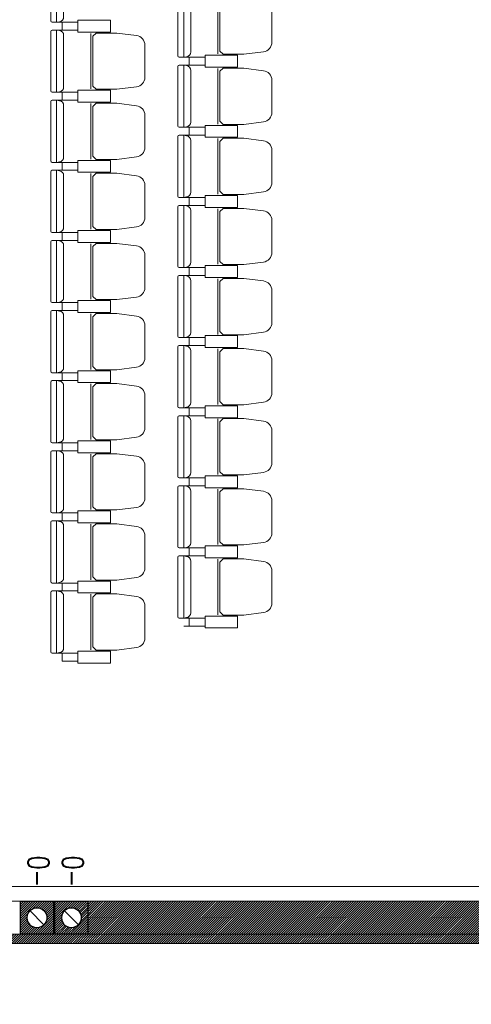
# Model space of a CAD drawing. Header units: inches. Extents: x 27484 to 71626, y -45113 to 39.
# Tile 191 of 256: x 35293 to 35634, y -25234 to -24490. Entities that reach past the tile are written whole.
import ezdxf
from ezdxf.enums import TextEntityAlignment as Align

# ---------------------------------------------------------------- set-up
doc = ezdxf.new("R2010")
doc.units = ezdxf.units.IN
doc.header["$LTSCALE"] = 50
doc.header["$MEASUREMENT"] = 0
for name, color, linetype, lineweight in [('_meble', 3, 'Continuous', 5), ('A-SCIANY', 5, 'Continuous', 18), ('A-ść. istn.', 8, 'Continuous', 0), ('mat', 7, 'Continuous', 9)]:
    doc.layers.add(name, color=color, linetype=linetype, lineweight=lineweight)
for name, color, linetype in [('B-IWE', 2, 'Continuous'), ('B-IWE-KAN', 7, 'Continuous'), ('R-MET-IWE', 2, 'Continuous'), ('rz_wentylacja', 10, 'Continuous')]:
    doc.layers.add(name, color=color, linetype=linetype)
doc.styles.get("Standard").update_dxf_attribs({"font": 'romans.shx'})
pattern_1 = [(45, (31560.1443, -34930.5661), (-0.88388348, 0.88388348), [])]

# ---------------------------------------------------------------- blocks, each defined once
blk = doc.blocks.new('IWE0W')
at = {"layer": 'B-IWE-KAN'}
blk.add_lwpolyline([(0.854, 0.854, -1), (0.146, 0.146), (0.854, 0.854, 1), (0.146, 0.146)], format="xyb", dxfattribs=at)
blk = doc.blocks.new('IWE0W011')
at = {"layer": 'B-IWE'}
blk.add_lwpolyline([(0, 0), (25, 0), (25, 25), (0, 25), (0, 0)], dxfattribs=at)
at = {"xscale": 15, "yscale": 15, "zscale": 15}
blk.add_blockref('IWE0W', (5, 5), dxfattribs=at)
at = {"layer": 'R-MET-IWE', "width": 0.75}
blk.add_attdef('NR', text='', height=9.5, dxfattribs=at).set_placement((12.5, 37), align=Align.MIDDLE)

msp = doc.modelspace()

# ---------------------------------------------------------------- hatches: boundary and pattern name
at = {"layer": 'A-ść. istn.', "ltscale": 0.1}
h = msp.add_hatch(dxfattribs=at)
h.set_pattern_fill('ANSI31', color=256, scale=10)
h.set_pattern_definition(pattern_1)
h.paths.add_polyline_path([(35509.98246, -25155.96968), (35344.48246, -25155.96968), (35344.48246, -25168.46968), (35509.98246, -25168.46968)])
h.paths.add_polyline_path([(35509.98246, -25168.46968), (35344.48246, -25168.46968), (35344.48246, -25180.96968), (35509.98246, -25180.96968)])
h.paths.add_polyline_path([(35339.48246, -25168.46968), (35344.48246, -25168.46968), (35344.48246, -25155.96968), (35319.48246, -25155.96968), (35319.48246, -25168.46968), (35324.48246, -25168.46968, -0.198912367), (35326.67916, -25163.16638, -0.668178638)])
h.paths.add_polyline_path([(35318.48246, -25155.96968), (35293.48246, -25155.96968), (35293.48246, -25168.46968), (35298.48246, -25168.46968, -0.198912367), (35300.67916, -25163.16638, -0.668178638), (35313.48246, -25168.46968), (35318.48246, -25168.46968)])
h.paths.add_polyline_path([(35318.48246, -25168.46968), (35313.48246, -25168.46968, -0.198912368), (35311.28576, -25173.77298, -0.668178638), (35298.48246, -25168.46968), (35293.48246, -25168.46968), (35293.48246, -25180.96968), (35318.48246, -25180.96968)])
h.paths.add_polyline_path([(35344.48246, -25168.46968), (35339.48246, -25168.46968, -0.198912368), (35337.28576, -25173.77298, -0.668178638), (35324.48246, -25168.46968), (35319.48246, -25168.46968), (35319.48246, -25180.96968), (35344.48246, -25180.96968)])
h.paths.add_polyline_path([(35677.48246, -25155.96968), (35509.98246, -25155.96968), (35509.98246, -25168.46968), (35677.48246, -25168.46968)])
h.paths.add_polyline_path([(35677.48246, -25168.46968), (35509.98246, -25168.46968), (35509.98246, -25180.96968), (35677.48246, -25180.96968)])
h.paths.add_polyline_path([(35742.48246, -25168.46968), (35712.48246, -25168.46968), (35712.48246, -25180.96968), (35742.48246, -25180.96968)])
h.paths.add_polyline_path([(35742.48246, -25155.96968), (35712.48246, -25155.96968), (35712.48246, -25168.46968), (35742.48246, -25168.46968)])
h.paths.add_polyline_path([(35814.98246, -25029.99567), (35802.48246, -25029.99557), (35802.48246, -25155.96968), (35742.48246, -25155.96968), (35742.48246, -25168.46968), (35814.98246, -25168.46968)])
h.paths.add_polyline_path([(35814.98246, -25168.46968), (35742.48246, -25168.46968), (35742.48246, -25180.96968), (35802.48246, -25180.96968), (35802.48246, -25187.96968), (35802.48246, -25212.96968), (35802.48246, -25221.96968), (35792.48246, -25221.96968), (35792.48246, -25187.96968), (35780.48246, -25187.96968), (35780.48246, -25233.96968), (35802.48246, -25233.96968), (35802.48246, -25231.96968), (35814.98246, -25231.96968)])
h = msp.add_hatch(dxfattribs=at)
h.set_pattern_fill('ANSI31', color=256, scale=10)
h.set_pattern_definition(pattern_1)
h.paths.add_polyline_path([(34554.98246, -25180.96968), (34554.98246, -25187.96968), (35509.98246, -25187.96968), (35509.98246, -25180.96968)])
h.paths.add_polyline_path([(35802.48246, -25187.96968), (35802.48246, -25180.96968), (35509.98246, -25180.96968), (35509.98246, -25187.96968)])

# ---------------------------------------------------------------- linework, layer by layer
at = {"layer": '_meble', "color": 3}
for p, q in [((35442.68277, -24473.46968), (35442.68277, -24515.46968)), ((35320.88277, -24491.46968), (35324.98277, -24491.46968)), ((35320.88277, -24497.46968), (35324.98277, -24497.46968)), ((35346.68277, -24499.96968), (35346.68277, -24541.96968)), ((35416.88277, -24517.96968), (35420.98277, -24517.96968)), ((35416.88277, -24523.96968), (35420.98277, -24523.96968)), ((35442.68277, -24526.46968), (35442.68277, -24568.46968)), ((35320.88277, -24544.46968), (35324.98277, -24544.46968)), ((35320.88277, -24550.46968), (35324.98277, -24550.46968)), ((35346.68277, -24552.96968), (35346.68277, -24594.96968)), ((35416.88277, -24570.96968), (35420.98277, -24570.96968)), ((35416.88277, -24576.96968), (35420.98277, -24576.96968)), ((35442.68277, -24579.46968), (35442.68277, -24621.46968)), ((35320.88277, -24597.46968), (35324.98277, -24597.46968)), ((35320.88277, -24603.46968), (35324.98277, -24603.46968)), ((35346.68277, -24605.96968), (35346.68277, -24647.96968)), ((35416.88277, -24623.96968), (35420.98277, -24623.96968)), ((35416.88277, -24629.96968), (35420.98277, -24629.96968)), ((35442.68277, -24632.46968), (35442.68277, -24674.46968)), ((35320.88277, -24650.46968), (35324.98277, -24650.46968)), ((35320.88277, -24656.46968), (35324.98277, -24656.46968)), ((35346.68277, -24658.96968), (35346.68277, -24700.96968)), ((35416.88277, -24676.96968), (35420.98277, -24676.96968)), ((35416.88277, -24682.96968), (35420.98277, -24682.96968)), ((35442.68277, -24685.46968), (35442.68277, -24727.46968)), ((35320.88277, -24703.46968), (35324.98277, -24703.46968)), ((35320.88277, -24709.46968), (35324.98277, -24709.46968)), ((35346.68277, -24711.96968), (35346.68277, -24753.96968)), ((35416.88277, -24729.96968), (35420.98277, -24729.96968)), ((35416.88277, -24735.96968), (35420.98277, -24735.96968)), ((35442.68277, -24738.46968), (35442.68277, -24780.46968)), ((35320.88277, -24756.46968), (35324.98277, -24756.46968)), ((35320.88277, -24762.46968), (35324.98277, -24762.46968)), ((35346.68277, -24764.96968), (35346.68277, -24806.96968)), ((35416.88277, -24782.96968), (35420.98277, -24782.96968)), ((35416.88277, -24788.96968), (35420.98277, -24788.96968)), ((35442.68277, -24791.46968), (35442.68277, -24833.46968)), ((35320.88277, -24809.46968), (35324.98277, -24809.46968)), ((35320.88277, -24815.46968), (35324.98277, -24815.46968)), ((35346.68277, -24817.96968), (35346.68277, -24859.96968)), ((35416.88277, -24835.96968), (35420.98277, -24835.96968)), ((35416.88277, -24841.96968), (35420.98277, -24841.96968)), ((35442.68277, -24844.46968), (35442.68277, -24886.46968)), ((35320.88277, -24862.46968), (35324.98277, -24862.46968)), ((35320.88277, -24868.46968), (35324.98277, -24868.46968)), ((35346.68277, -24870.96968), (35346.68277, -24912.96968)), ((35416.88277, -24888.96968), (35420.98277, -24888.96968)), ((35416.88277, -24894.96968), (35420.98277, -24894.96968)), ((35442.68277, -24897.46968), (35442.68277, -24939.46968)), ((35320.88277, -24915.46968), (35324.98277, -24915.46968)), ((35320.88277, -24921.46968), (35324.98277, -24921.46968)), ((35346.68277, -24923.96968), (35346.68277, -24965.96968)), ((35416.88277, -24941.96968), (35420.98277, -24941.96968)), ((35416.88277, -24947.96968), (35420.98277, -24947.96968)), ((35320.88277, -24968.46968), (35324.98277, -24968.46968))]:
    msp.add_line(p, q, dxfattribs=at)
for points in [[(35320.88277, -24444.46968), (35320.88277, -24467.96968), (35320.88277, -24491.46968), (35317.48277, -24491.46968, -0.414213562), (35316.48277, -24490.46968), (35316.48277, -24467.96968), (35316.48277, -24445.46968, -0.414213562), (35317.48277, -24444.46968)], [(35416.88277, -24470.96968), (35416.88277, -24494.46968), (35416.88277, -24517.96968), (35413.48277, -24517.96968, -0.414213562), (35412.48277, -24516.96968), (35412.48277, -24494.46968), (35412.48277, -24471.96968, -0.414213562), (35413.48277, -24470.96968)], [(35483.48277, -24494.46968), (35483.48277, -24482.32264, 0.386311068), (35477.16467, -24475.13342), (35462.30392, -24473.21968), (35446.62998, -24473.21968), (35444.18277, -24475.61432), (35444.18277, -24494.46968), (35444.18277, -24513.32504), (35446.62998, -24515.71968), (35462.30392, -24515.71968), (35477.16467, -24513.80594, 0.386311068), (35483.48277, -24506.61672)], [(35320.88277, -24497.46968), (35320.88277, -24520.96968), (35320.88277, -24544.46968), (35317.48277, -24544.46968, -0.414213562), (35316.48277, -24543.46968), (35316.48277, -24520.96968), (35316.48277, -24498.46968, -0.414213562), (35317.48277, -24497.46968)], [(35387.48277, -24520.96968), (35387.48277, -24508.82264, 0.386311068), (35381.16467, -24501.63342), (35366.30392, -24499.71968), (35350.62998, -24499.71968), (35348.18277, -24502.11432), (35348.18277, -24520.96968), (35348.18277, -24539.82504), (35350.62998, -24542.21968), (35366.30392, -24542.21968), (35381.16467, -24540.30594, 0.386311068), (35387.48277, -24533.11672)], [(35416.88277, -24523.96968), (35416.88277, -24547.46968), (35416.88277, -24570.96968), (35413.48277, -24570.96968, -0.414213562), (35412.48277, -24569.96968), (35412.48277, -24547.46968), (35412.48277, -24524.96968, -0.414213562), (35413.48277, -24523.96968)], [(35483.48277, -24547.46968), (35483.48277, -24535.32264, 0.386311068), (35477.16467, -24528.13342), (35462.30392, -24526.21968), (35446.62998, -24526.21968), (35444.18277, -24528.61432), (35444.18277, -24547.46968), (35444.18277, -24566.32504), (35446.62998, -24568.71968), (35462.30392, -24568.71968), (35477.16467, -24566.80594, 0.386311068), (35483.48277, -24559.61672)], [(35320.88277, -24550.46968), (35320.88277, -24573.96968), (35320.88277, -24597.46968), (35317.48277, -24597.46968, -0.414213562), (35316.48277, -24596.46968), (35316.48277, -24573.96968), (35316.48277, -24551.46968, -0.414213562), (35317.48277, -24550.46968)], [(35387.48277, -24573.96968), (35387.48277, -24561.82264, 0.386311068), (35381.16467, -24554.63342), (35366.30392, -24552.71968), (35350.62998, -24552.71968), (35348.18277, -24555.11432), (35348.18277, -24573.96968), (35348.18277, -24592.82504), (35350.62998, -24595.21968), (35366.30392, -24595.21968), (35381.16467, -24593.30594, 0.386311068), (35387.48277, -24586.11672)], [(35416.88277, -24576.96968), (35416.88277, -24600.46968), (35416.88277, -24623.96968), (35413.48277, -24623.96968, -0.414213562), (35412.48277, -24622.96968), (35412.48277, -24600.46968), (35412.48277, -24577.96968, -0.414213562), (35413.48277, -24576.96968)], [(35483.48277, -24600.46968), (35483.48277, -24588.32264, 0.386311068), (35477.16467, -24581.13342), (35462.30392, -24579.21968), (35446.62998, -24579.21968), (35444.18277, -24581.61432), (35444.18277, -24600.46968), (35444.18277, -24619.32504), (35446.62998, -24621.71968), (35462.30392, -24621.71968), (35477.16467, -24619.80594, 0.386311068), (35483.48277, -24612.61672)], [(35320.88277, -24603.46968), (35320.88277, -24626.96968), (35320.88277, -24650.46968), (35317.48277, -24650.46968, -0.414213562), (35316.48277, -24649.46968), (35316.48277, -24626.96968), (35316.48277, -24604.46968, -0.414213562), (35317.48277, -24603.46968)], [(35387.48277, -24626.96968), (35387.48277, -24614.82264, 0.386311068), (35381.16467, -24607.63342), (35366.30392, -24605.71968), (35350.62998, -24605.71968), (35348.18277, -24608.11432), (35348.18277, -24626.96968), (35348.18277, -24645.82504), (35350.62998, -24648.21968), (35366.30392, -24648.21968), (35381.16467, -24646.30594, 0.386311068), (35387.48277, -24639.11672)], [(35416.88277, -24629.96968), (35416.88277, -24653.46968), (35416.88277, -24676.96968), (35413.48277, -24676.96968, -0.414213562), (35412.48277, -24675.96968), (35412.48277, -24653.46968), (35412.48277, -24630.96968, -0.414213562), (35413.48277, -24629.96968)], [(35483.48277, -24653.46968), (35483.48277, -24641.32264, 0.386311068), (35477.16467, -24634.13342), (35462.30392, -24632.21968), (35446.62998, -24632.21968), (35444.18277, -24634.61432), (35444.18277, -24653.46968), (35444.18277, -24672.32504), (35446.62998, -24674.71968), (35462.30392, -24674.71968), (35477.16467, -24672.80594, 0.386311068), (35483.48277, -24665.61672)], [(35320.88277, -24656.46968), (35320.88277, -24679.96968), (35320.88277, -24703.46968), (35317.48277, -24703.46968, -0.414213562), (35316.48277, -24702.46968), (35316.48277, -24679.96968), (35316.48277, -24657.46968, -0.414213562), (35317.48277, -24656.46968)], [(35387.48277, -24679.96968), (35387.48277, -24667.82264, 0.386311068), (35381.16467, -24660.63342), (35366.30392, -24658.71968), (35350.62998, -24658.71968), (35348.18277, -24661.11432), (35348.18277, -24679.96968), (35348.18277, -24698.82504), (35350.62998, -24701.21968), (35366.30392, -24701.21968), (35381.16467, -24699.30594, 0.386311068), (35387.48277, -24692.11672)], [(35416.88277, -24682.96968), (35416.88277, -24706.46968), (35416.88277, -24729.96968), (35413.48277, -24729.96968, -0.414213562), (35412.48277, -24728.96968), (35412.48277, -24706.46968), (35412.48277, -24683.96968, -0.414213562), (35413.48277, -24682.96968)], [(35483.48277, -24706.46968), (35483.48277, -24694.32264, 0.386311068), (35477.16467, -24687.13342), (35462.30392, -24685.21968), (35446.62998, -24685.21968), (35444.18277, -24687.61432), (35444.18277, -24706.46968), (35444.18277, -24725.32504), (35446.62998, -24727.71968), (35462.30392, -24727.71968), (35477.16467, -24725.80594, 0.386311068), (35483.48277, -24718.61672)], [(35320.88277, -24709.46968), (35320.88277, -24732.96968), (35320.88277, -24756.46968), (35317.48277, -24756.46968, -0.414213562), (35316.48277, -24755.46968), (35316.48277, -24732.96968), (35316.48277, -24710.46968, -0.414213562), (35317.48277, -24709.46968)], [(35387.48277, -24732.96968), (35387.48277, -24720.82264, 0.386311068), (35381.16467, -24713.63342), (35366.30392, -24711.71968), (35350.62998, -24711.71968), (35348.18277, -24714.11432), (35348.18277, -24732.96968), (35348.18277, -24751.82504), (35350.62998, -24754.21968), (35366.30392, -24754.21968), (35381.16467, -24752.30594, 0.386311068), (35387.48277, -24745.11672)], [(35416.88277, -24735.96968), (35416.88277, -24759.46968), (35416.88277, -24782.96968), (35413.48277, -24782.96968, -0.414213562), (35412.48277, -24781.96968), (35412.48277, -24759.46968), (35412.48277, -24736.96968, -0.414213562), (35413.48277, -24735.96968)], [(35483.48277, -24759.46968), (35483.48277, -24747.32264, 0.386311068), (35477.16467, -24740.13342), (35462.30392, -24738.21968), (35446.62998, -24738.21968), (35444.18277, -24740.61432), (35444.18277, -24759.46968), (35444.18277, -24778.32504), (35446.62998, -24780.71968), (35462.30392, -24780.71968), (35477.16467, -24778.80594, 0.386311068), (35483.48277, -24771.61672)], [(35320.88277, -24762.46968), (35320.88277, -24785.96968), (35320.88277, -24809.46968), (35317.48277, -24809.46968, -0.414213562), (35316.48277, -24808.46968), (35316.48277, -24785.96968), (35316.48277, -24763.46968, -0.414213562), (35317.48277, -24762.46968)], [(35387.48277, -24785.96968), (35387.48277, -24773.82264, 0.386311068), (35381.16467, -24766.63342), (35366.30392, -24764.71968), (35350.62998, -24764.71968), (35348.18277, -24767.11432), (35348.18277, -24785.96968), (35348.18277, -24804.82504), (35350.62998, -24807.21968), (35366.30392, -24807.21968), (35381.16467, -24805.30594, 0.386311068), (35387.48277, -24798.11672)], [(35416.88277, -24788.96968), (35416.88277, -24812.46968), (35416.88277, -24835.96968), (35413.48277, -24835.96968, -0.414213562), (35412.48277, -24834.96968), (35412.48277, -24812.46968), (35412.48277, -24789.96968, -0.414213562), (35413.48277, -24788.96968)], [(35483.48277, -24812.46968), (35483.48277, -24800.32264, 0.386311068), (35477.16467, -24793.13342), (35462.30392, -24791.21968), (35446.62998, -24791.21968), (35444.18277, -24793.61432), (35444.18277, -24812.46968), (35444.18277, -24831.32504), (35446.62998, -24833.71968), (35462.30392, -24833.71968), (35477.16467, -24831.80594, 0.386311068), (35483.48277, -24824.61672)], [(35320.88277, -24815.46968), (35320.88277, -24838.96968), (35320.88277, -24862.46968), (35317.48277, -24862.46968, -0.414213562), (35316.48277, -24861.46968), (35316.48277, -24838.96968), (35316.48277, -24816.46968, -0.414213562), (35317.48277, -24815.46968)], [(35387.48277, -24838.96968), (35387.48277, -24826.82264, 0.386311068), (35381.16467, -24819.63342), (35366.30392, -24817.71968), (35350.62998, -24817.71968), (35348.18277, -24820.11432), (35348.18277, -24838.96968), (35348.18277, -24857.82504), (35350.62998, -24860.21968), (35366.30392, -24860.21968), (35381.16467, -24858.30594, 0.386311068), (35387.48277, -24851.11672)], [(35416.88277, -24841.96968), (35416.88277, -24865.46968), (35416.88277, -24888.96968), (35413.48277, -24888.96968, -0.414213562), (35412.48277, -24887.96968), (35412.48277, -24865.46968), (35412.48277, -24842.96968, -0.414213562), (35413.48277, -24841.96968)], [(35483.48277, -24865.46968), (35483.48277, -24853.32264, 0.386311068), (35477.16467, -24846.13342), (35462.30392, -24844.21968), (35446.62998, -24844.21968), (35444.18277, -24846.61432), (35444.18277, -24865.46968), (35444.18277, -24884.32504), (35446.62998, -24886.71968), (35462.30392, -24886.71968), (35477.16467, -24884.80594, 0.386311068), (35483.48277, -24877.61672)], [(35320.88277, -24868.46968), (35320.88277, -24891.96968), (35320.88277, -24915.46968), (35317.48277, -24915.46968, -0.414213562), (35316.48277, -24914.46968), (35316.48277, -24891.96968), (35316.48277, -24869.46968, -0.414213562), (35317.48277, -24868.46968)], [(35387.48277, -24891.96968), (35387.48277, -24879.82264, 0.386311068), (35381.16467, -24872.63342), (35366.30392, -24870.71968), (35350.62998, -24870.71968), (35348.18277, -24873.11432), (35348.18277, -24891.96968), (35348.18277, -24910.82504), (35350.62998, -24913.21968), (35366.30392, -24913.21968), (35381.16467, -24911.30594, 0.386311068), (35387.48277, -24904.11672)], [(35416.88277, -24894.96968), (35416.88277, -24918.46968), (35416.88277, -24941.96968), (35413.48277, -24941.96968, -0.414213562), (35412.48277, -24940.96968), (35412.48277, -24918.46968), (35412.48277, -24895.96968, -0.414213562), (35413.48277, -24894.96968)], [(35483.48277, -24918.46968), (35483.48277, -24906.32264, 0.386311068), (35477.16467, -24899.13342), (35462.30392, -24897.21968), (35446.62998, -24897.21968), (35444.18277, -24899.61432), (35444.18277, -24918.46968), (35444.18277, -24937.32504), (35446.62998, -24939.71968), (35462.30392, -24939.71968), (35477.16467, -24937.80594, 0.386311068), (35483.48277, -24930.61672)], [(35320.88277, -24921.46968), (35320.88277, -24944.96968), (35320.88277, -24968.46968), (35317.48277, -24968.46968, -0.414213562), (35316.48277, -24967.46968), (35316.48277, -24944.96968), (35316.48277, -24922.46968, -0.414213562), (35317.48277, -24921.46968)], [(35387.48277, -24944.96968), (35387.48277, -24932.82264, 0.386311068), (35381.16467, -24925.63342), (35366.30392, -24923.71968), (35350.62998, -24923.71968), (35348.18277, -24926.11432), (35348.18277, -24944.96968), (35348.18277, -24963.82504), (35350.62998, -24966.21968), (35366.30392, -24966.21968), (35381.16467, -24964.30594, 0.386311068), (35387.48277, -24957.11672)]]:
    msp.add_lwpolyline(points, format="xyb", close=True, dxfattribs=at)
for points in [[(35320.88277, -24444.46968), (35322.98075, -24444.8388, -0.377954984), (35326.18277, -24448.46968), (35326.18277, -24467.96968), (35326.18277, -24487.46968, -0.377954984), (35322.98075, -24491.10055), (35320.88277, -24491.46968)], [(35416.88277, -24470.96968), (35418.98075, -24471.3388, -0.377954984), (35422.18277, -24474.96968), (35422.18277, -24494.46968), (35422.18277, -24513.96968, -0.377954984), (35418.98075, -24517.60055), (35416.88277, -24517.96968)], [(35320.88277, -24497.46968), (35322.98075, -24497.8388, -0.377954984), (35326.18277, -24501.46968), (35326.18277, -24520.96968), (35326.18277, -24540.46968, -0.377954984), (35322.98075, -24544.10055), (35320.88277, -24544.46968)], [(35416.88277, -24523.96968), (35418.98075, -24524.3388, -0.377954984), (35422.18277, -24527.96968), (35422.18277, -24547.46968), (35422.18277, -24566.96968, -0.377954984), (35418.98075, -24570.60055), (35416.88277, -24570.96968)], [(35320.88277, -24550.46968), (35322.98075, -24550.8388, -0.377954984), (35326.18277, -24554.46968), (35326.18277, -24573.96968), (35326.18277, -24593.46968, -0.377954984), (35322.98075, -24597.10055), (35320.88277, -24597.46968)], [(35416.88277, -24576.96968), (35418.98075, -24577.3388, -0.377954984), (35422.18277, -24580.96968), (35422.18277, -24600.46968), (35422.18277, -24619.96968, -0.377954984), (35418.98075, -24623.60055), (35416.88277, -24623.96968)], [(35320.88277, -24603.46968), (35322.98075, -24603.8388, -0.377954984), (35326.18277, -24607.46968), (35326.18277, -24626.96968), (35326.18277, -24646.46968, -0.377954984), (35322.98075, -24650.10055), (35320.88277, -24650.46968)], [(35416.88277, -24629.96968), (35418.98075, -24630.3388, -0.377954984), (35422.18277, -24633.96968), (35422.18277, -24653.46968), (35422.18277, -24672.96968, -0.377954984), (35418.98075, -24676.60055), (35416.88277, -24676.96968)], [(35320.88277, -24656.46968), (35322.98075, -24656.8388, -0.377954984), (35326.18277, -24660.46968), (35326.18277, -24679.96968), (35326.18277, -24699.46968, -0.377954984), (35322.98075, -24703.10055), (35320.88277, -24703.46968)], [(35416.88277, -24682.96968), (35418.98075, -24683.3388, -0.377954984), (35422.18277, -24686.96968), (35422.18277, -24706.46968), (35422.18277, -24725.96968, -0.377954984), (35418.98075, -24729.60055), (35416.88277, -24729.96968)], [(35320.88277, -24709.46968), (35322.98075, -24709.8388, -0.377954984), (35326.18277, -24713.46968), (35326.18277, -24732.96968), (35326.18277, -24752.46968, -0.377954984), (35322.98075, -24756.10055), (35320.88277, -24756.46968)], [(35416.88277, -24735.96968), (35418.98075, -24736.3388, -0.377954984), (35422.18277, -24739.96968), (35422.18277, -24759.46968), (35422.18277, -24778.96968, -0.377954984), (35418.98075, -24782.60055), (35416.88277, -24782.96968)], [(35320.88277, -24762.46968), (35322.98075, -24762.8388, -0.377954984), (35326.18277, -24766.46968), (35326.18277, -24785.96968), (35326.18277, -24805.46968, -0.377954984), (35322.98075, -24809.10055), (35320.88277, -24809.46968)], [(35416.88277, -24788.96968), (35418.98075, -24789.3388, -0.377954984), (35422.18277, -24792.96968), (35422.18277, -24812.46968), (35422.18277, -24831.96968, -0.377954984), (35418.98075, -24835.60055), (35416.88277, -24835.96968)], [(35320.88277, -24815.46968), (35322.98075, -24815.8388, -0.377954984), (35326.18277, -24819.46968), (35326.18277, -24838.96968), (35326.18277, -24858.46968, -0.377954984), (35322.98075, -24862.10055), (35320.88277, -24862.46968)], [(35416.88277, -24841.96968), (35418.98075, -24842.3388, -0.377954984), (35422.18277, -24845.96968), (35422.18277, -24865.46968), (35422.18277, -24884.96968, -0.377954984), (35418.98075, -24888.60055), (35416.88277, -24888.96968)], [(35320.88277, -24868.46968), (35322.98075, -24868.8388, -0.377954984), (35326.18277, -24872.46968), (35326.18277, -24891.96968), (35326.18277, -24911.46968, -0.377954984), (35322.98075, -24915.10055), (35320.88277, -24915.46968)], [(35416.88277, -24894.96968), (35418.98075, -24895.3388, -0.377954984), (35422.18277, -24898.96968), (35422.18277, -24918.46968), (35422.18277, -24937.96968, -0.377954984), (35418.98075, -24941.60055), (35416.88277, -24941.96968)], [(35320.88277, -24921.46968), (35322.98075, -24921.8388, -0.377954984), (35326.18277, -24925.46968), (35326.18277, -24944.96968), (35326.18277, -24964.46968, -0.377954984), (35322.98075, -24968.10055), (35320.88277, -24968.46968)]]:
    msp.add_lwpolyline(points, format="xyb", dxfattribs=at)
for points in [[(35336.98277, -24494.46968), (35336.98277, -24497.46968), (35324.98277, -24497.46968), (35324.98277, -24491.46968), (35336.98277, -24491.46968), (35336.98277, -24494.46968)], [(35336.98277, -24494.46968), (35336.98277, -24491.46968), (35324.98277, -24491.46968), (35324.98277, -24497.46968), (35336.98277, -24497.46968), (35336.98277, -24494.46968)], [(35432.98277, -24520.96968), (35432.98277, -24523.96968), (35420.98277, -24523.96968), (35420.98277, -24517.96968), (35432.98277, -24517.96968), (35432.98277, -24520.96968)], [(35432.98277, -24520.96968), (35432.98277, -24517.96968), (35420.98277, -24517.96968), (35420.98277, -24523.96968), (35432.98277, -24523.96968), (35432.98277, -24520.96968)], [(35336.98277, -24547.46968), (35336.98277, -24550.46968), (35324.98277, -24550.46968), (35324.98277, -24544.46968), (35336.98277, -24544.46968), (35336.98277, -24547.46968)], [(35336.98277, -24547.46968), (35336.98277, -24544.46968), (35324.98277, -24544.46968), (35324.98277, -24550.46968), (35336.98277, -24550.46968), (35336.98277, -24547.46968)], [(35432.98277, -24573.96968), (35432.98277, -24576.96968), (35420.98277, -24576.96968), (35420.98277, -24570.96968), (35432.98277, -24570.96968), (35432.98277, -24573.96968)], [(35432.98277, -24573.96968), (35432.98277, -24570.96968), (35420.98277, -24570.96968), (35420.98277, -24576.96968), (35432.98277, -24576.96968), (35432.98277, -24573.96968)], [(35336.98277, -24600.46968), (35336.98277, -24603.46968), (35324.98277, -24603.46968), (35324.98277, -24597.46968), (35336.98277, -24597.46968), (35336.98277, -24600.46968)], [(35336.98277, -24600.46968), (35336.98277, -24597.46968), (35324.98277, -24597.46968), (35324.98277, -24603.46968), (35336.98277, -24603.46968), (35336.98277, -24600.46968)], [(35432.98277, -24626.96968), (35432.98277, -24629.96968), (35420.98277, -24629.96968), (35420.98277, -24623.96968), (35432.98277, -24623.96968), (35432.98277, -24626.96968)], [(35432.98277, -24626.96968), (35432.98277, -24623.96968), (35420.98277, -24623.96968), (35420.98277, -24629.96968), (35432.98277, -24629.96968), (35432.98277, -24626.96968)], [(35336.98277, -24653.46968), (35336.98277, -24656.46968), (35324.98277, -24656.46968), (35324.98277, -24650.46968), (35336.98277, -24650.46968), (35336.98277, -24653.46968)], [(35336.98277, -24653.46968), (35336.98277, -24650.46968), (35324.98277, -24650.46968), (35324.98277, -24656.46968), (35336.98277, -24656.46968), (35336.98277, -24653.46968)], [(35432.98277, -24679.96968), (35432.98277, -24682.96968), (35420.98277, -24682.96968), (35420.98277, -24676.96968), (35432.98277, -24676.96968), (35432.98277, -24679.96968)], [(35432.98277, -24679.96968), (35432.98277, -24676.96968), (35420.98277, -24676.96968), (35420.98277, -24682.96968), (35432.98277, -24682.96968), (35432.98277, -24679.96968)], [(35336.98277, -24706.46968), (35336.98277, -24709.46968), (35324.98277, -24709.46968), (35324.98277, -24703.46968), (35336.98277, -24703.46968), (35336.98277, -24706.46968)], [(35336.98277, -24706.46968), (35336.98277, -24703.46968), (35324.98277, -24703.46968), (35324.98277, -24709.46968), (35336.98277, -24709.46968), (35336.98277, -24706.46968)], [(35432.98277, -24732.96968), (35432.98277, -24735.96968), (35420.98277, -24735.96968), (35420.98277, -24729.96968), (35432.98277, -24729.96968), (35432.98277, -24732.96968)], [(35432.98277, -24732.96968), (35432.98277, -24729.96968), (35420.98277, -24729.96968), (35420.98277, -24735.96968), (35432.98277, -24735.96968), (35432.98277, -24732.96968)], [(35336.98277, -24759.46968), (35336.98277, -24762.46968), (35324.98277, -24762.46968), (35324.98277, -24756.46968), (35336.98277, -24756.46968), (35336.98277, -24759.46968)], [(35336.98277, -24759.46968), (35336.98277, -24756.46968), (35324.98277, -24756.46968), (35324.98277, -24762.46968), (35336.98277, -24762.46968), (35336.98277, -24759.46968)], [(35432.98277, -24785.96968), (35432.98277, -24788.96968), (35420.98277, -24788.96968), (35420.98277, -24782.96968), (35432.98277, -24782.96968), (35432.98277, -24785.96968)], [(35432.98277, -24785.96968), (35432.98277, -24782.96968), (35420.98277, -24782.96968), (35420.98277, -24788.96968), (35432.98277, -24788.96968), (35432.98277, -24785.96968)], [(35336.98277, -24812.46968), (35336.98277, -24815.46968), (35324.98277, -24815.46968), (35324.98277, -24809.46968), (35336.98277, -24809.46968), (35336.98277, -24812.46968)], [(35336.98277, -24812.46968), (35336.98277, -24809.46968), (35324.98277, -24809.46968), (35324.98277, -24815.46968), (35336.98277, -24815.46968), (35336.98277, -24812.46968)], [(35432.98277, -24838.96968), (35432.98277, -24841.96968), (35420.98277, -24841.96968), (35420.98277, -24835.96968), (35432.98277, -24835.96968), (35432.98277, -24838.96968)], [(35432.98277, -24838.96968), (35432.98277, -24835.96968), (35420.98277, -24835.96968), (35420.98277, -24841.96968), (35432.98277, -24841.96968), (35432.98277, -24838.96968)], [(35336.98277, -24865.46968), (35336.98277, -24868.46968), (35324.98277, -24868.46968), (35324.98277, -24862.46968), (35336.98277, -24862.46968), (35336.98277, -24865.46968)], [(35336.98277, -24865.46968), (35336.98277, -24862.46968), (35324.98277, -24862.46968), (35324.98277, -24868.46968), (35336.98277, -24868.46968), (35336.98277, -24865.46968)], [(35432.98277, -24891.96968), (35432.98277, -24894.96968), (35420.98277, -24894.96968), (35420.98277, -24888.96968), (35432.98277, -24888.96968), (35432.98277, -24891.96968)], [(35432.98277, -24891.96968), (35432.98277, -24888.96968), (35420.98277, -24888.96968), (35420.98277, -24894.96968), (35432.98277, -24894.96968), (35432.98277, -24891.96968)], [(35336.98277, -24918.46968), (35336.98277, -24921.46968), (35324.98277, -24921.46968), (35324.98277, -24915.46968), (35336.98277, -24915.46968), (35336.98277, -24918.46968)], [(35336.98277, -24918.46968), (35336.98277, -24915.46968), (35324.98277, -24915.46968), (35324.98277, -24921.46968), (35336.98277, -24921.46968), (35336.98277, -24918.46968)], [(35432.98277, -24944.96968), (35432.98277, -24947.96968), (35420.98277, -24947.96968), (35420.98277, -24941.96968), (35432.98277, -24941.96968), (35432.98277, -24944.96968)], [(35432.98277, -24944.96968), (35432.98277, -24941.96968), (35420.98277, -24941.96968), (35420.98277, -24947.96968), (35432.98277, -24947.96968), (35432.98277, -24944.96968)], [(35336.98277, -24971.46968), (35336.98277, -24974.46968), (35324.98277, -24974.46968), (35324.98277, -24968.46968), (35336.98277, -24968.46968), (35336.98277, -24971.46968)], [(35336.98277, -24971.46968), (35336.98277, -24968.46968), (35324.98277, -24968.46968), (35324.98277, -24974.46968), (35336.98277, -24974.46968), (35336.98277, -24971.46968)]]:
    msp.add_lwpolyline(points, dxfattribs=at)
for points in [[(35349.23277, -24489.96968), (35361.48277, -24489.96968), (35361.48277, -24498.96968), (35336.98277, -24498.96968), (35336.98277, -24489.96968)], [(35349.23277, -24498.96968), (35361.48277, -24498.96968), (35361.48277, -24489.96968), (35336.98277, -24489.96968), (35336.98277, -24498.96968)], [(35445.23277, -24516.46968), (35457.48277, -24516.46968), (35457.48277, -24525.46968), (35432.98277, -24525.46968), (35432.98277, -24516.46968)], [(35445.23277, -24525.46968), (35457.48277, -24525.46968), (35457.48277, -24516.46968), (35432.98277, -24516.46968), (35432.98277, -24525.46968)], [(35349.23277, -24542.96968), (35361.48277, -24542.96968), (35361.48277, -24551.96968), (35336.98277, -24551.96968), (35336.98277, -24542.96968)], [(35349.23277, -24551.96968), (35361.48277, -24551.96968), (35361.48277, -24542.96968), (35336.98277, -24542.96968), (35336.98277, -24551.96968)], [(35445.23277, -24569.46968), (35457.48277, -24569.46968), (35457.48277, -24578.46968), (35432.98277, -24578.46968), (35432.98277, -24569.46968)], [(35445.23277, -24578.46968), (35457.48277, -24578.46968), (35457.48277, -24569.46968), (35432.98277, -24569.46968), (35432.98277, -24578.46968)], [(35349.23277, -24595.96968), (35361.48277, -24595.96968), (35361.48277, -24604.96968), (35336.98277, -24604.96968), (35336.98277, -24595.96968)], [(35349.23277, -24604.96968), (35361.48277, -24604.96968), (35361.48277, -24595.96968), (35336.98277, -24595.96968), (35336.98277, -24604.96968)], [(35445.23277, -24622.46968), (35457.48277, -24622.46968), (35457.48277, -24631.46968), (35432.98277, -24631.46968), (35432.98277, -24622.46968)], [(35445.23277, -24631.46968), (35457.48277, -24631.46968), (35457.48277, -24622.46968), (35432.98277, -24622.46968), (35432.98277, -24631.46968)], [(35349.23277, -24648.96968), (35361.48277, -24648.96968), (35361.48277, -24657.96968), (35336.98277, -24657.96968), (35336.98277, -24648.96968)], [(35349.23277, -24657.96968), (35361.48277, -24657.96968), (35361.48277, -24648.96968), (35336.98277, -24648.96968), (35336.98277, -24657.96968)], [(35445.23277, -24675.46968), (35457.48277, -24675.46968), (35457.48277, -24684.46968), (35432.98277, -24684.46968), (35432.98277, -24675.46968)], [(35445.23277, -24684.46968), (35457.48277, -24684.46968), (35457.48277, -24675.46968), (35432.98277, -24675.46968), (35432.98277, -24684.46968)], [(35349.23277, -24701.96968), (35361.48277, -24701.96968), (35361.48277, -24710.96968), (35336.98277, -24710.96968), (35336.98277, -24701.96968)], [(35349.23277, -24710.96968), (35361.48277, -24710.96968), (35361.48277, -24701.96968), (35336.98277, -24701.96968), (35336.98277, -24710.96968)], [(35445.23277, -24728.46968), (35457.48277, -24728.46968), (35457.48277, -24737.46968), (35432.98277, -24737.46968), (35432.98277, -24728.46968)], [(35445.23277, -24737.46968), (35457.48277, -24737.46968), (35457.48277, -24728.46968), (35432.98277, -24728.46968), (35432.98277, -24737.46968)], [(35349.23277, -24754.96968), (35361.48277, -24754.96968), (35361.48277, -24763.96968), (35336.98277, -24763.96968), (35336.98277, -24754.96968)], [(35349.23277, -24763.96968), (35361.48277, -24763.96968), (35361.48277, -24754.96968), (35336.98277, -24754.96968), (35336.98277, -24763.96968)], [(35445.23277, -24781.46968), (35457.48277, -24781.46968), (35457.48277, -24790.46968), (35432.98277, -24790.46968), (35432.98277, -24781.46968)], [(35445.23277, -24790.46968), (35457.48277, -24790.46968), (35457.48277, -24781.46968), (35432.98277, -24781.46968), (35432.98277, -24790.46968)], [(35349.23277, -24807.96968), (35361.48277, -24807.96968), (35361.48277, -24816.96968), (35336.98277, -24816.96968), (35336.98277, -24807.96968)], [(35349.23277, -24816.96968), (35361.48277, -24816.96968), (35361.48277, -24807.96968), (35336.98277, -24807.96968), (35336.98277, -24816.96968)], [(35445.23277, -24834.46968), (35457.48277, -24834.46968), (35457.48277, -24843.46968), (35432.98277, -24843.46968), (35432.98277, -24834.46968)], [(35445.23277, -24843.46968), (35457.48277, -24843.46968), (35457.48277, -24834.46968), (35432.98277, -24834.46968), (35432.98277, -24843.46968)], [(35349.23277, -24860.96968), (35361.48277, -24860.96968), (35361.48277, -24869.96968), (35336.98277, -24869.96968), (35336.98277, -24860.96968)], [(35349.23277, -24869.96968), (35361.48277, -24869.96968), (35361.48277, -24860.96968), (35336.98277, -24860.96968), (35336.98277, -24869.96968)], [(35445.23277, -24887.46968), (35457.48277, -24887.46968), (35457.48277, -24896.46968), (35432.98277, -24896.46968), (35432.98277, -24887.46968)], [(35445.23277, -24896.46968), (35457.48277, -24896.46968), (35457.48277, -24887.46968), (35432.98277, -24887.46968), (35432.98277, -24896.46968)], [(35349.23277, -24913.96968), (35361.48277, -24913.96968), (35361.48277, -24922.96968), (35336.98277, -24922.96968), (35336.98277, -24913.96968)], [(35349.23277, -24922.96968), (35361.48277, -24922.96968), (35361.48277, -24913.96968), (35336.98277, -24913.96968), (35336.98277, -24922.96968)], [(35445.23277, -24940.46968), (35457.48277, -24940.46968), (35457.48277, -24949.46968), (35432.98277, -24949.46968), (35432.98277, -24940.46968)], [(35445.23277, -24949.46968), (35457.48277, -24949.46968), (35457.48277, -24940.46968), (35432.98277, -24940.46968), (35432.98277, -24949.46968)], [(35349.23277, -24966.96968), (35361.48277, -24966.96968), (35361.48277, -24975.96968), (35336.98277, -24975.96968), (35336.98277, -24966.96968)], [(35349.23277, -24975.96968), (35361.48277, -24975.96968), (35361.48277, -24966.96968), (35336.98277, -24966.96968), (35336.98277, -24975.96968)]]:
    msp.add_lwpolyline(points, close=True, dxfattribs=at)
at = {"layer": 'A-SCIANY', "ltscale": 3}
for p, q in [((34652.37341, -25144.96968), (35791.48246, -25144.96968)), ((34152.48246, -25187.96968), (35780.48246, -25187.96968))]:
    msp.add_line(p, q, dxfattribs=at)
at = {"layer": 'mat'}
for p, q in [((34164.48246, -25155.96968), (35802.48246, -25155.96968)), ((34152.48246, -25180.96968), (35802.48246, -25180.96968))]:
    msp.add_line(p, q, dxfattribs=at)

# ---------------------------------------------------------------- block references
at = {"layer": 'rz_wentylacja'}
ref = msp.add_blockref('IWE0W011', (35318.48246, -25180.96968), dxfattribs=dict(at, xscale=-1))
ref.add_attrib('NR', '0-', (35299.12677, -25121.72556), dxfattribs={"layer": 'R-MET-IWE', "height": 16, "rotation": 270, "width": 0.75})
ref = msp.add_blockref('IWE0W011', (35344.48246, -25180.96968), dxfattribs=dict(at, xscale=-1))
ref.add_attrib('NR', '0-', (35325.12677, -25121.72556), dxfattribs={"layer": 'R-MET-IWE', "height": 16, "rotation": 270, "width": 0.75})

doc.saveas('drawing.dxf')
